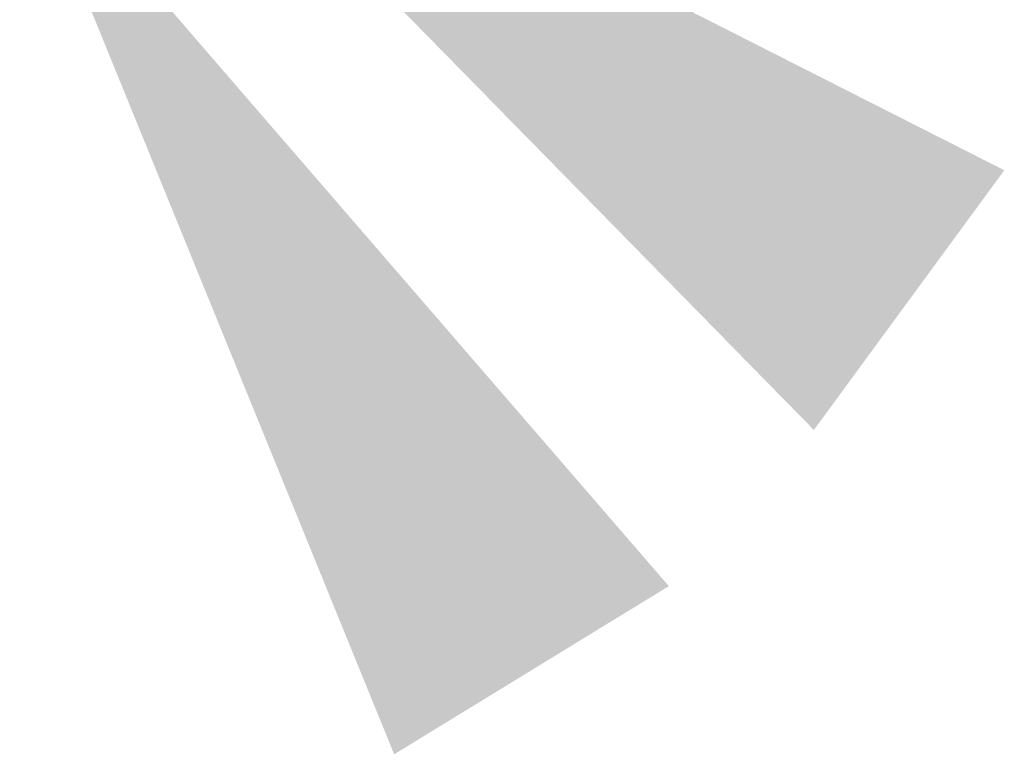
# Model space of a CAD drawing. Header units: inches. Extents: x -1841658761 to 3039153, y 1727 to 2165588347.
# Tile 3 of 38: x 9746 to 10399, y 3776 to 4263. Entities that reach past the tile are written whole.
import ezdxf

# ---------------------------------------------------------------- set-up
doc = ezdxf.new("R2010")
doc.units = ezdxf.units.IN
doc.header["$MEASUREMENT"] = 0
doc.linetypes.add('CENTER', pattern=[50.8, 31.75, -6.35, 6.35, -6.35])
doc.layers.add('CENTER', color=3, linetype='CENTER')
doc.styles.add('ROMANS', font='romans.shx', dxfattribs={"height": 2.2})
doc.dimstyles.new('ROMANS', dxfattribs={"dimtxt": 650, "dimasz": 650, "dimexe": 325, "dimexo": 325, "dimgap": 325, "dimtad": 1, "dimdec": 0, "dimzin": 9, "dimdsep": 46, "dimtxsty": 'ROMANS', "dimcen": 325, "dimclrd": 4, "dimclre": 4, "dimclrt": 6, "dimadec": 0, "dimazin": 0, "dimtfac": 1, "dimtdec": 0, "dimtmove": 0, "dimatfit": 3, "dimfxl": 1, "dimtolj": 1, "dimtzin": 9, "dimarcsym": 0})

msp = doc.modelspace()

# ---------------------------------------------------------------- leaders
at = {"ltscale": 1.25}
msp.add_leader([(9745.60285, 4385.72611, 18.8564), (9747.84146, 4382.07189, 18.8564), (9752.88939, 4382.07189, 18.8564)], dimstyle='ROMANS', override={"dimgap": 70, "dimtad": 0}, dxfattribs=at)
at = {"layer": 'CENTER', "color": 0, "linetype": 'Continuous'}
msp.add_leader([(9811.36357, 4461.36574), (9820.70027, 4454.523), (9844.18228, 4454.523)], dimstyle='ROMANS', override={"dimtxt": 750, "dimlfac": 0.5, "dimdle": 325, "dimclrt": 2, "dimfxl": 100, "dimfxlon": 1}, dxfattribs=at)

doc.saveas('drawing.dxf')
